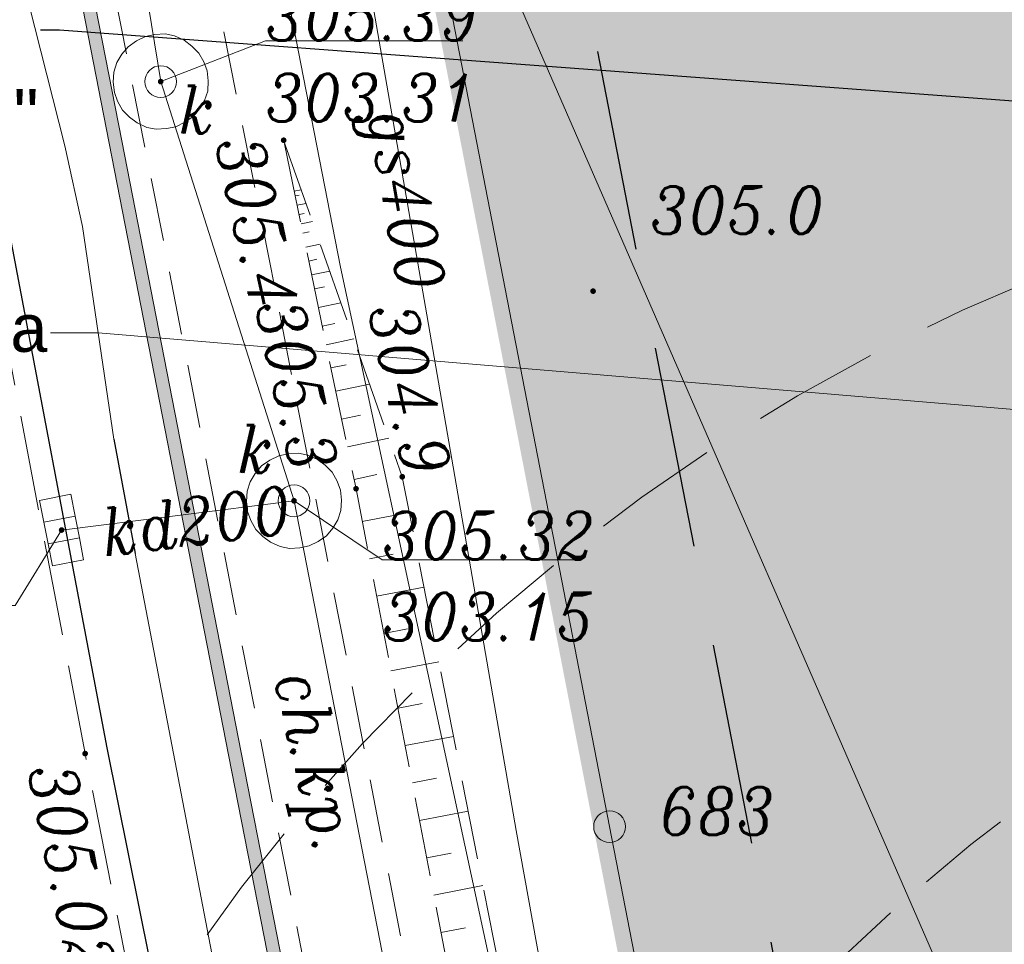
# Model space of a CAD drawing. Header units: metres. Extents: x 779 to 7046, y -512 to 9570.
# Tile 225 of 256: x 2161 to 2176, y 210 to 225. Entities that reach past the tile are written whole.
import ezdxf
from ezdxf import colors
from ezdxf.entities.mleader import LeaderData, LeaderLine
from ezdxf.math import Vec2, Vec3

# ---------------------------------------------------------------- set-up
doc = ezdxf.new("R2010")
doc.units = ezdxf.units.M
for name, pattern in [('0', [0]), ('1.5_0.5', [2, 1.5, -0.5]), ('BUBZ01-500', [1.75, 1.25, -0.5]), ('CENTER2', [1.125, 0.75, -0.125, 0.125, -0.125]), ('CIĄGłA', [0]), ('DASH', [0.75, 0.5, -0.25]), ('DASHED', [0.75, 0.5, -0.25]), ('DASHEDX2', [38.1, 25.4, -12.7]), ('HIDDEN2', [4.7625, 3.175, -1.5875]), ('mz1.0_0.5', [1.5, 1, -0.5])]:
    doc.linetypes.add(name, pattern=pattern)
for name, color, linetype, lineweight in [('202-punkt graniczny', 7, 'Continuous', 0), ('202-punkt graniczny-Atr103', 7, 'Continuous', 0), ('219-działka ewidencyjna', 7, 'Continuous', 0), ('_a_obiekty', 250, 'Continuous', 30), ('AGP1_granica_opracow', 7, 'Continuous', 15), ('AGP1_HATCH', 7, 'Continuous', 5), ('AGP1_KRAWEZNIKI', 250, 'Continuous', 20), ('AGP1_OPISY', 7, 'Continuous', 13), ('BUBZ01', 7, 'Continuous', 0), ('BUBZ01_1', 7, 'Continuous', 0), ('chodnik (powierzchnia)', 7, 'Continuous', 0), ('chodnik (powierzchnia)-Atr17', 7, 'Continuous', 0), ('ekran akustyczny (linia)', 7, 'Continuous', 0), ('jezdnia (powierzchnia)', 7, 'Continuous', 0), ('kanał technologiczny (linia)', 7, 'Continuous', 0), ('komora podziemna - przewód kanalizacyjny (powierzchnia)-SK', 7, 'Continuous', 0), ('kratka ściekowa (punkt)-SK', 7, 'Continuous', 0), ('krawężnik (linia)', 7, 'Continuous', 0), ('przewód elektroenergetyczny (linia)-SEPOD', 7, 'Continuous', 0), ('przewód gazowy (linia)-SG', 7, 'Continuous', 0), ('przewód gazowy (linia)-SG-Atr1', 7, 'Continuous', 0), ('przewód kanalizacyjny (linia)-SK', 7, 'Continuous', 0), ('przewód kanalizacyjny (linia)-SK-Atr1', 7, 'Continuous', 0), ('punkt o określonej wysokości (sieć kanalizacyjna)-SK', 7, 'Continuous', 0), ('punkt o określonej wysokości (sieć kanalizacyjna)-SK-Atr2', 7, 'Continuous', 0), ('punkt o określonej wysokości (sieć kanalizacyjna)-SK-Atr3', 7, 'Continuous', 0), ('punkt wysokościowy sztuczny', 7, 'Continuous', 0), ('punkt wysokościowy sztuczny-Atr2', 7, 'Continuous', 0), ('RTPW01', 253, 'Continuous', 0), ('rura ochronna - przewód elektroenergetyczny (linia)-SE', 7, 'Continuous', 0), ('właz okrągły - siec kanalizacyjna (punkt)-SK', 7, 'Continuous', 0), ('właz okrągły - siec kanalizacyjna (punkt)-SK-Atr17', 7, 'Continuous', 0), ('ZNAKI DROGOWE', 250, 'Continuous', 15)]:
    doc.layers.add(name, color=color, linetype=linetype, lineweight=lineweight)
doc.styles.add('ARIAL', font='arial.ttf')
doc.styles.get("Standard").update_dxf_attribs({"font": 'arial.ttf'})
doc.styles.add('Style-ITALIC_1250', font='ITALIC_1250.shx')

# ---------------------------------------------------------------- blocks, each defined once
blk = doc.blocks.new('202')
at = {"color": 0, "linetype": 'Continuous', "lineweight": -2, "ltscale": 10}
blk.add_circle((0, 0), 2.5, dxfattribs=at)
blk = doc.blocks.new('US05')
at = {"color": 0, "linetype": 'Continuous', "lineweight": 13, "ltscale": 10}
for p, q in [((-5.25, -2.5), (-5.25, 2.5)), ((-5.25, 2.5), (-1.75, 2.5)), ((-1.75, -2.5), (-1.75, 2.5)), ((-1.75, 2.5), (1.75, 2.5)), ((1.75, -2.5), (1.75, 2.5)), ((1.75, 2.5), (5.25, 2.5)), ((5.25, -2.5), (5.25, 2.5)), ((-5.25, -2.5), (-1.75, -2.5)), ((-1.75, -2.5), (1.75, -2.5)), ((1.75, -2.5), (5.25, -2.5))]:
    blk.add_line(p, q, dxfattribs=at)
blk = doc.blocks.new('PW02')
at = {"linetype": 'Continuous', "lineweight": 13, "ltscale": 10}
h = blk.add_hatch(color=0, dxfattribs=at)
edge = h.paths.add_edge_path()
edge.add_arc((0, 0), 0.45, 0, 360)
blk = doc.blocks.new('US22')
at = {"color": 0, "linetype": 'Continuous', "lineweight": -2, "ltscale": 10}
blk.add_circle((0, 0), 2.5, dxfattribs=at)
blk = doc.blocks.new('PW01_1')
at = {"linetype": 'Continuous', "lineweight": 13, "ltscale": 10}
h = blk.add_hatch(color=0, dxfattribs=at)
edge = h.paths.add_edge_path()
edge.add_arc((0, 0), 0.45, 0, 360)
blk = doc.blocks.new('RTPW01')
at = {"layer": 'RTPW01', "linetype": 'Continuous', "lineweight": 13, "true_color": 0x939598}
h = blk.add_hatch(color=252, dxfattribs=at)
edge = h.paths.add_edge_path()
edge.add_arc((0, 0), 0.045, 0, 360)
blk = doc.blocks.new('PZT MDCP podkład')
at = {"layer": '219-działka ewidencyjna', "color": 252, "linetype": 'Continuous', "lineweight": 13, "true_color": 0x939598, "flags": 128}
for points in [[(2100.586, 103.266), (2103.976, 85.786)], [(2100.586, 103.266), (2112.326, 76.306)], [(2111.646, 46.316), (2103.976, 85.786)]]:
    blk.add_lwpolyline(points, dxfattribs=at)
at = {"layer": 'BUBZ01', "color": 252, "linetype": 'BUBZ01-500', "lineweight": 13, "true_color": 0x939598, "flags": 128}
for points in [[(2112.363, 30.151), (2112.363, 30.151), (2108.065, 49.239), (2104.123, 69.486), (2099.983, 91.106), (2098.843, 96.593)], [(2098.843, 96.593), (2100.711, 91.294), (2105.006, 69.522), (2108.907, 49.77), (2112.363, 30.151)]]:
    blk.add_lwpolyline(points, dxfattribs=at)
at = {"layer": 'BUBZ01_1', "color": 252, "linetype": 'Continuous', "lineweight": 13, "true_color": 0x939598}
for p, q in [((2099.119, 95.811), (2099.011, 95.789)), ((2099.085, 95.728), (2099.026, 95.716)), ((2099.194, 95.598), (2099.056, 95.569)), ((2099.166, 95.439), (2099.087, 95.423)), ((2099.295, 95.313), (2099.117, 95.277)), ((2099.246, 95.151), (2099.147, 95.13)), ((2099.42, 94.958), (2099.193, 94.911)), ((2099.367, 94.718), (2099.239, 94.691)), ((2099.57, 94.531), (2099.284, 94.472)), ((2099.488, 94.285), (2099.33, 94.252)), ((2099.746, 94.034), (2099.391, 93.96)), ((2099.649, 93.708), (2099.451, 93.667)), ((2099.946, 93.465), (2099.512, 93.374)), ((2099.83, 93.059), (2099.588, 93.009)), ((2100.197, 92.754), (2099.664, 92.643)), ((2100.051, 92.265), (2099.755, 92.204)), ((2100.498, 91.9), (2099.847, 91.765)), ((2100.313, 91.328), (2099.953, 91.253)), ((2100.822, 90.733), (2100.082, 90.592)), ((2100.566, 90.075), (2100.195, 90.003)), ((2101.054, 89.558), (2100.307, 89.415)), ((2100.795, 88.899), (2100.42, 88.827)), ((2101.286, 88.383), (2100.533, 88.239)), ((2101.023, 87.723), (2100.645, 87.65)), ((2101.518, 87.207), (2100.758, 87.062)), ((2101.252, 86.547), (2100.871, 86.474)), ((2101.75, 86.032), (2100.983, 85.885)), ((2101.481, 85.371), (2101.096, 85.297)), ((2101.981, 84.857), (2101.209, 84.709)), ((2101.709, 84.195), (2101.321, 84.12))]:
    blk.add_line(p, q, dxfattribs=at)
at = {"layer": 'chodnik (powierzchnia)', "color": 252, "linetype": 'mz1.0_0.5', "lineweight": 13, "true_color": 0x939598, "flags": 128}
blk.add_lwpolyline([(2094.286, 107.736), (2095.496, 102.266), (2096.136, 99.116), (2097.046, 94.516), (2101.066, 73.846), (2102.576, 66.006), (2104.166, 58.036), (2105.666, 50.426), (2108.206, 38.126), (2109.856, 30.556), (2110.966, 25.356), (2112.896, 16.946), (2113.376, 16.626), (2113.866, 16.346), (2114.386, 16.096), (2114.916, 15.896), (2115.466, 15.726), (2116.016, 15.596), (2116.586, 15.506), (2117.156, 15.466), (2117.726, 15.456), (2118.296, 15.496), (2118.866, 15.576), (2119.426, 15.696), (2119.966, 15.856), (2120.506, 16.056), (2119.896, 17.836), (2118.716, 17.426), (2117.186, 17.296), (2115.196, 17.896), (2114.046, 18.856), (2112.546, 25.696), (2111.356, 31.136), (2109.736, 38.596), (2107.226, 50.456), (2105.686, 58.476), (2104.126, 66.306), (2102.566, 74.356), (2098.636, 94.616), (2097.546, 100.076), (2097.016, 102.526), (2095.816, 107.956), (2094.286, 107.736)], close=True, dxfattribs=at)
at = {"layer": 'ekran akustyczny (linia)', "color": 252, "linetype": 'Continuous', "lineweight": 13, "true_color": 0x939598, "flags": 128}
blk.add_lwpolyline([(2108.938, 32.611), (2105.527, 48.134), (2103.716, 57.467), (2101.986, 66.327), (2099.856, 77.327), (2097.976, 86.916), (2096.096, 96.547), (2095.016, 102.066)], dxfattribs=at)
at = {"layer": 'jezdnia (powierzchnia)', "color": 252, "linetype": '1.5_0.5', "lineweight": 13, "true_color": 0x939598, "flags": 128}
blk.add_lwpolyline([(2121.58, -17.44), (2121.58, -17.44), (2119.166, -10.314), (2116.966, -3.184), (2116.146, -0.544), (2113.326, 8.386), (2110.936, 17.476), (2110.246, 19.936), (2110.076, 20.316), (2109.986, 20.546), (2109.896, 20.776), (2109.816, 21.006), (2109.746, 21.246), (2109.686, 21.486), (2109.266, 21.386), (2107.936, 26.806), (2105.746, 36.806), (2103.466, 47.496), (2101.776, 56.146), (2099.886, 65.716), (2097.696, 76.946), (2095.716, 86.936), (2093.966, 96.096), (2092.736, 102.466), (2092.306, 104.766), (2077.106, 102.056), (2077.796, 98.156), (2078.256, 95.836), (2079.416, 89.206), (2080.776, 82.376), (2082.496, 73.286), (2083.117, 69.993)], dxfattribs=at)
at = {"layer": 'kanał technologiczny (linia)', "color": 252, "linetype": 'Continuous', "lineweight": 13, "true_color": 0x939598, "flags": 128}
blk.add_lwpolyline([(2076.829, 99.116), (2097.466, 101.996), (2098.496, 100.976), (2099.736, 94.596), (2102.876, 80.006), (2107.146, 57.576), (2110.276, 41.516), (2112.466, 30.966), (2113.936, 24.136), (2116.446, 18.576), (2123.106, -1.554), (2123.726, -2.874), (2127.703, -15.767)], dxfattribs=at)
at = {"layer": 'komora podziemna - przewód kanalizacyjny (powierzchnia)-SK', "color": 252, "linetype": 'Continuous', "lineweight": 13, "true_color": 0x939598, "flags": 128}
for points in [[(2097.586, 97.826), (2097.636, 97.686), (2097.656, 97.526), (2097.646, 97.366), (2097.596, 97.216), (2097.516, 97.086), (2097.416, 96.966), (2097.286, 96.876), (2097.146, 96.806), (2096.996, 96.776), (2096.836, 96.766), (2096.686, 96.796), (2096.536, 96.866), (2096.416, 96.956), (2096.306, 97.066), (2096.226, 97.206), (2096.176, 97.346), (2096.156, 97.506), (2096.166, 97.666), (2096.216, 97.816), (2096.296, 97.946), (2096.396, 98.066), (2096.526, 98.156), (2096.666, 98.226), (2096.816, 98.256), (2096.976, 98.266), (2097.126, 98.236), (2097.276, 98.166), (2097.396, 98.076), (2097.506, 97.966), (2097.586, 97.826)], [(2098.936, 90.166), (2098.786, 90.196), (2098.636, 90.266), (2098.516, 90.356), (2098.406, 90.466), (2098.326, 90.606), (2098.276, 90.746), (2098.256, 90.906), (2098.266, 91.066), (2098.316, 91.216), (2098.396, 91.346), (2098.496, 91.466), (2098.626, 91.556), (2098.766, 91.626), (2098.916, 91.656), (2099.076, 91.666), (2099.226, 91.636), (2099.376, 91.566), (2099.496, 91.476), (2099.606, 91.366), (2099.686, 91.226), (2099.736, 91.086), (2099.756, 90.926), (2099.746, 90.766), (2099.696, 90.616), (2099.616, 90.486), (2099.516, 90.366), (2099.386, 90.276), (2099.246, 90.206), (2099.096, 90.176), (2098.936, 90.166)]]:
    blk.add_lwpolyline(points, close=True, dxfattribs=at)
at = {"layer": 'krawężnik (linia)', "color": 252, "linetype": 'Continuous', "lineweight": 30, "true_color": 0x939598, "flags": 128}
blk.add_lwpolyline([(2093.096, 102.556), (2094.326, 96.146), (2096.056, 87.026), (2098.076, 77.016), (2100.216, 65.776), (2102.096, 56.296), (2103.816, 47.516), (2106.076, 36.886), (2108.256, 26.916), (2109.346, 22.156)], dxfattribs=at)
at = {"layer": 'przewód elektroenergetyczny (linia)-SEPOD', "color": 252, "linetype": 'Continuous', "lineweight": 13, "true_color": 0x939598, "flags": 128}
blk.add_lwpolyline([(2104.156, 52.386), (2101.886, 65.206), (2101.486, 67.446), (2099.316, 70.346), (2098.136, 81.686), (2097.786, 83.406), (2096.506, 90.086), (2096.166, 91.886), (2095.676, 95.236), (2095.396, 96.506), (2094.546, 99.866), (2077.358, 96.668)], dxfattribs=at)
at = {"layer": 'przewód gazowy (linia)-SG', "color": 252, "linetype": 'Continuous', "lineweight": 13, "true_color": 0x939598, "flags": 128}
for points in [[(2101.076, 93.966), (2099.716, 101.776), (2099.486, 103.056), (2099.206, 104.686), (2099.106, 105.256)], [(2110.066, 46.496), (2108.966, 50.806), (2107.826, 56.276), (2106.726, 62.346), (2105.166, 70.986), (2102.506, 85.726), (2101.076, 93.966)]]:
    blk.add_lwpolyline(points, dxfattribs=at)
at = {"layer": 'przewód kanalizacyjny (linia)-SK', "color": 252, "linetype": 'Continuous', "lineweight": 13, "true_color": 0x939598, "flags": 128}
for points in [[(2096.906, 97.516), (2095.016, 109.056), (2093.166, 116.456)], [(2096.906, 97.516), (2099.006, 90.916), (2103.716, 66.756), (2106.696, 52.086), (2109.736, 37.906)], [(2095.346, 90.456), (2099.006, 90.916)]]:
    blk.add_lwpolyline(points, dxfattribs=at)
at = {"layer": 'punkt o określonej wysokości (sieć kanalizacyjna)-SK-Atr2', "color": 252, "lineweight": 13, "true_color": 0x939598, "flags": 128}
for points in [[(2096.906, 97.516), (2098.556, 98.156), (2101.665, 98.156)], [(2099.006, 90.916), (2100.396, 89.986), (2103.537, 89.986)], [(2095.346, 90.456), (2094.616, 89.266), (2091.486, 89.266)]]:
    blk.add_lwpolyline(points, dxfattribs=at)
at = {"layer": 'rura ochronna - przewód elektroenergetyczny (linia)-SE', "color": 252, "linetype": 'Continuous', "lineweight": 30, "true_color": 0x939598, "flags": 128}
blk.add_lwpolyline([(2096.166, 91.886), (2096.506, 90.086)], dxfattribs=at)
at = {"layer": '202-punkt graniczny', "color": 252, "linetype": 'Continuous', "lineweight": 13, "true_color": 0x939598, "xscale": 0.1, "yscale": 0.1, "zscale": 0.1}
blk.add_blockref('202', (2103.976, 85.786), dxfattribs=at)
at = {"layer": 'kratka ściekowa (punkt)-SK', "color": 252, "linetype": 'Continuous', "lineweight": 13, "true_color": 0x939598, "xscale": 0.1000000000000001, "yscale": 0.1000000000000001, "zscale": 0.1000000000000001, "rotation": 101.093}
blk.add_blockref('US05', (2095.346, 90.456), dxfattribs=at)
at = {"layer": 'punkt o określonej wysokości (sieć kanalizacyjna)-SK', "color": 252, "linetype": 'Continuous', "lineweight": 13, "true_color": 0x939598, "xscale": 0.1, "yscale": 0.1, "zscale": 0.1}
for p in [(2096.906, 97.516), (2099.006, 90.916), (2095.346, 90.456)]:
    blk.add_blockref('PW01_1', p, dxfattribs=at)
at = {"layer": 'punkt wysokościowy sztuczny', "color": 252, "linetype": 'Continuous', "lineweight": 13, "true_color": 0x939598, "xscale": 0.1, "yscale": 0.1, "zscale": 0.1}
blk.add_blockref('PW02', (2095.716, 86.936), dxfattribs=at)
at = {"layer": 'RTPW01', "color": 252, "linetype": 'Continuous', "lineweight": 13, "true_color": 0x939598}
for p in [(2098.843, 96.593), (2103.717, 94.217), (2100.711, 91.294), (2099.983, 91.106)]:
    blk.add_blockref('RTPW01', p, dxfattribs=at)
at = {"layer": 'właz okrągły - siec kanalizacyjna (punkt)-SK', "color": 252, "linetype": 'Continuous', "lineweight": 13, "true_color": 0x939598, "xscale": 0.1, "yscale": 0.1, "zscale": 0.1}
for p in [(2096.906, 97.516), (2099.006, 90.916)]:
    blk.add_blockref('US22', p, dxfattribs=at)
at = {"layer": '202-punkt graniczny-Atr103', "color": 252, "lineweight": 13, "true_color": 0x939598, "insert": (2104.764, 85.656), "char_height": 0.75, "attachment_point": 7, "line_spacing_factor": 0.6}
blk.add_mtext('\\FITALIC_1250;\\H1x;\\W0.9;683', dxfattribs=at)
at = {"layer": 'chodnik (powierzchnia)-Atr17', "color": 252, "lineweight": 13, "true_color": 0x939598, "insert": (2098.443, 88.09), "char_height": 0.75, "attachment_point": 7, "rotation": 283.018, "line_spacing_factor": 0.6}
blk.add_mtext('\\FITALIC_1250;\\H1x;\\W0.9;ch.kp.', dxfattribs=at)
at = {"layer": 'przewód gazowy (linia)-SG-Atr1', "color": 252, "lineweight": 13, "true_color": 0x939598, "insert": (2100.413, 97.055), "char_height": 0.75, "attachment_point": 4, "rotation": 279.878, "line_spacing_factor": 0.6}
blk.add_mtext('\\FITALIC_1250;\\H1x;\\W0.9;gs400', dxfattribs=at)
at = {"layer": 'przewód kanalizacyjny (linia)-SK-Atr1', "color": 252, "lineweight": 13, "true_color": 0x939598, "insert": (2095.972, 90.412), "char_height": 0.75, "attachment_point": 4, "rotation": 7.164, "line_spacing_factor": 0.6}
blk.add_mtext('\\FITALIC_1250;\\H1x;\\W0.9;kd200', dxfattribs=at)
at = {"layer": 'punkt o określonej wysokości (sieć kanalizacyjna)-SK-Atr2', "color": 252, "lineweight": 13, "true_color": 0x939598, "char_height": 0.75, "attachment_point": 7, "line_spacing_factor": 0.6}
for s, insert in [('\\FITALIC_1250;\\H1x;\\W0.9;305.39', (2098.556, 98.164)), ('\\FITALIC_1250;\\H1x;\\W0.9;305.32', (2100.396, 89.994))]:
    blk.add_mtext(s, dxfattribs=dict(at, insert=insert))
at = {"layer": 'punkt o określonej wysokości (sieć kanalizacyjna)-SK-Atr3', "color": 252, "lineweight": 13, "true_color": 0x939598, "char_height": 0.75, "attachment_point": 7, "line_spacing_factor": 0.6}
for s, insert in [('\\FITALIC_1250;\\H1x;\\W0.9;303.31', (2098.556, 96.888)), ('\\FITALIC_1250;\\H1x;\\W0.9;303.15', (2100.396, 88.718))]:
    blk.add_mtext(s, dxfattribs=dict(at, insert=insert))
at = {"layer": 'punkt wysokościowy sztuczny-Atr2', "color": 252, "lineweight": 13, "true_color": 0x939598, "insert": (2095.546, 86.846), "char_height": 0.75, "attachment_point": 1, "rotation": 281.31, "line_spacing_factor": 0.6}
blk.add_mtext('\\FITALIC_1250;\\H1x;\\W0.9;305.02', dxfattribs=at)
at = {"layer": 'RTPW01', "color": 252, "linetype": 'Continuous', "lineweight": 13, "true_color": 0x939598, "style": 'Style-ITALIC_1250', "width": 0.9}
for s, p in [('305.4', (2097.761, 96.57)), ('305.3', (2098.392, 94.003)), ('304.9', (2100.172, 93.939))]:
    blk.add_text(s, height=0.75, rotation=282.233, dxfattribs=at).set_placement(p)
blk.add_text('305.0', height=0.75, dxfattribs=at).set_placement((2104.617, 95.117))
at = {"layer": 'właz okrągły - siec kanalizacyjna (punkt)-SK-Atr17', "color": 252, "lineweight": 13, "true_color": 0x939598, "char_height": 0.75, "attachment_point": 7, "line_spacing_factor": 0.6}
for insert in [(2097.191, 96.7), (2098.116, 91.356)]:
    blk.add_mtext('\\FITALIC_1250;\\H1x;\\W0.9;k', dxfattribs=dict(at, insert=insert))
blk = doc.blocks.new('lpg dystrybutor')
at = {"color": 2, "linetype": 'DASHED', "lineweight": 5, "ltscale": 3, "true_color": 0xf1eb1f}
blk.add_lwpolyline([(1884.638, 1542.59), (1885.51, 1542.172, 0.414214), (1925.538, 1556.235), (1925.797, 1556.776, 0.414214), (1911.734, 1596.804), (1910.862, 1597.222, 0.414214), (1870.834, 1583.159), (1870.575, 1582.618, 0.414214)], format="xyb", close=True, dxfattribs=at)
blk = doc.blocks.new('WIATA LPG DWA STANOWISKA')
at = {"layer": 'AGP1_KRAWEZNIKI', "xscale": -0.9999999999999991, "rotation": 254.8767121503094}
blk.add_blockref('lpg dystrybutor', (75.324, -1319.474), dxfattribs=at)
blk = doc.blocks.new('Zbiornik LPG 20m3')
at = {"layer": '_a_obiekty', "color": 251, "linetype": 'DASH', "lineweight": 5, "ltscale": 4, "true_color": 0x636466}
blk.add_lwpolyline([(2696.092, 576.319), (2700.983, 570.986, -0.414214), (2699.15, 528.6), (2697.676, 527.248, -0.414214), (2655.289, 529.081), (2650.398, 534.414, -0.414214), (2652.231, 576.801), (2653.705, 578.152, -0.414214), (2696.092, 576.319)], format="xyb", dxfattribs=at)
blk = doc.blocks.new('ZNAKI DROGOWE')
at = {"layer": 'ZNAKI DROGOWE'}
ml = blk.add_multileader_mtext('Standard', dxfattribs=at)
ml.set_content('ZNAK DROGOWY D-3, D-18a', color=256, style='ARIAL')
ml.set_leader_properties()
ml.build(insert=Vec2(0, 0))
ml.multileader.update_dxf_attribs({"arrow_head_size": 1})
ctx = ml.context
ctx.base_point, ctx.char_height, ctx.arrow_head_size, ctx.landing_gap_size, ctx.plane_origin = Vec3(2016.026, 226.134), 0.75, 1, 0.08, Vec3(2102.218, 217.271)
ctx.text_align_type = 1
notes = []
notes.append((ctx, [(1, (1, 1, 0), (2031.019, 226.134), (-1, 0), 0.752, [(0, [(2067.364, 223.084)], 0, [])])]))
ctx.mtext.insert, ctx.mtext.width, ctx.mtext.defined_height, ctx.mtext.alignment, ctx.mtext.flow_direction = Vec3(2023.147, 226.583), 22.31044, 9.297, 2, 5
for ctx, leaders in notes:
    for number, flags, end, landing, length, lines in leaders:
        leader = LeaderData()
        leader.index, (leader.has_last_leader_line, leader.has_dogleg_vector, leader.attachment_direction) = number, flags
        leader.last_leader_point, leader.dogleg_vector, leader.dogleg_length = Vec3(end), Vec3(landing), length
        for number, points, colour, breaks in lines:
            line = LeaderLine()
            line.index, line.vertices, line.color, line.breaks = number, Vec3.list(points), colors.encode_raw_color(colour), breaks
            leader.lines.append(line)
        ctx.leaders.append(leader)

msp = doc.modelspace()

# ---------------------------------------------------------------- hatches: boundary and pattern name
at = {"layer": 'AGP1_HATCH', "lineweight": 15, "transparency": 33554625}
h = msp.add_hatch(dxfattribs=at)
h.set_pattern_fill('GRASS', color=64, scale=0.02, angle=24.6109)
h.set_pattern_definition([(114.610929, (462.9081, 0), (-0.47617302, 0.17698378), [0.09525, -0.62317049]), (69.61093, (462.9081, 0), (-0.47617302, 0.17698378), [0.09525, -0.41275]), (159.61093, (462.9081, 0), (-0.17698378, -0.47617302), [0.09525, -0.41275])])
edge = h.paths.add_edge_path()
edge.add_line((2201.155, 263.588), (2187.755, 258.884))
edge.add_line((2187.755, 258.884), (2189.333, 250.413))
edge.add_line((2189.333, 250.413), (2200.149, 252.427))
edge.add_line((2200.149, 252.427), (2200.649, 252.52))
edge.add_arc((2201.59, 247.457), 5.15, 21.5178, 100.535, ccw=False)
edge.add_line((2206.381, 249.346), (2206.676, 248.599))
edge.add_line((2206.676, 248.599), (2210.151, 239.785))
edge.add_line((2210.151, 239.785), (2213.734, 230.696))
edge.add_line((2213.734, 230.696), (2217.79, 220.411))
edge.add_line((2217.79, 220.411), (2215.443, 228.679))
edge.add_line((2215.443, 228.679), (2207.465, 248.918))
edge.add_line((2207.465, 248.918), (2201.155, 263.588))
h.paths.add_polyline_path([(2193.681, 159.168), (2194.272, 155.86), (2190.669, 155.216), (2190.078, 158.524)], flags=16)
h.paths.add_polyline_path([(2174.949, 242.444), (2174.18, 246.573), (2176.736, 247.049), (2177.505, 242.92)], flags=16)
h.paths.add_polyline_path([(2213.207, 155.262), (2212.586, 156.801), (2213.476, 157.161), (2214.097, 155.621)], flags=16)
h.paths.add_polyline_path([(2224.99, 196.349), (2224.672, 197.978), (2225.614, 198.162), (2225.932, 196.533)], flags=16)
edge = h.paths.add_edge_path()
edge.add_line((2222.136, 154.634), (2223.664, 154.456))
edge.add_line((2223.664, 154.456), (2227.521, 153.359))
edge.add_line((2227.521, 153.359), (2233.308, 151.191))
edge.add_line((2233.308, 151.191), (2237.862, 147.79))
edge.add_line((2237.862, 147.79), (2239.041, 146.988))
edge.add_line((2239.041, 146.988), (2233.605, 169.638))
edge.add_line((2233.605, 169.638), (2228.175, 191.748))
edge.add_line((2228.175, 191.748), (2222.495, 209.518))
edge.add_line((2222.495, 209.518), (2217.355, 223.828))
edge.add_line((2217.355, 223.828), (2215.443, 228.679))
edge.add_line((2215.443, 228.679), (2217.79, 220.411))
edge.add_line((2217.79, 220.411), (2221.381, 210.369))
edge.add_line((2221.381, 210.369), (2223.235, 204.292))
edge.add_line((2223.235, 204.292), (2230.776, 165.68))
edge.add_line((2230.776, 165.68), (2220.625, 163.698))
edge.add_line((2220.625, 163.698), (2220.928, 162.147))
edge.add_line((2220.928, 162.147), (2218.298, 161.633))
edge.add_line((2218.298, 161.633), (2217.995, 163.183))
edge.add_line((2217.995, 163.183), (2213.824, 162.368))
edge.add_arc((2214.562, 158.59), 3.85, 101.056, 197.8899)
edge.add_line((2210.898, 157.407), (2211.273, 156.245))
edge.add_arc((2213.414, 156.851), 2.225, 195.8025, 221.5125)
edge.add_arc((2213.798, 156.777), 2.483, 214.3489, 282.1039)
edge.add_line((2214.319, 154.35), (2219.145, 156.298))
edge.add_line((2219.145, 156.298), (2222.136, 154.634))
edge = h.paths.add_edge_path()
edge.add_line((2182.307, 222.606), (2181.363, 222.43))
edge.add_line((2181.363, 222.43), (2181.059, 224.062))
edge.add_line((2181.059, 224.062), (2182.003, 224.238))
edge.add_line((2182.003, 224.238), (2178.489, 243.103))
edge.add_line((2178.489, 243.103), (2177.505, 242.92))
edge.add_line((2177.505, 242.92), (2176.736, 247.049))
edge.add_line((2176.736, 247.049), (2177.719, 247.232))
edge.add_line((2177.719, 247.232), (2177.536, 248.215))
edge.add_line((2177.536, 248.215), (2178.519, 248.398))
edge.add_line((2178.519, 248.398), (2189.329, 250.412))
edge.add_line((2189.329, 250.412), (2187.755, 258.884))
edge.add_line((2187.755, 258.884), (2168.625, 252.168))
edge.add_line((2168.625, 252.168), (2167.595, 251.808))
edge.add_line((2167.595, 251.808), (2162.625, 250.058))
edge.add_line((2162.625, 250.058), (2166.545, 229.768))
edge.add_line((2166.545, 229.768), (2169.935, 212.288))
edge.add_line((2169.935, 212.288), (2178.195, 169.718))
edge.add_line((2178.195, 169.718), (2182.565, 169.808))
edge.add_line((2182.565, 169.808), (2182.575, 166.618))
edge.add_line((2182.575, 166.618), (2179.045, 166.538))
edge.add_line((2179.045, 166.538), (2179.735, 164.398))
edge.add_line((2179.735, 164.398), (2185.555, 147.408))
edge.add_line((2185.555, 147.408), (2190.115, 144.698))
edge.add_line((2190.115, 144.698), (2195.595, 146.798))
edge.add_line((2195.595, 146.798), (2198.507, 147.966))
edge.add_arc((2192.413, 155.942), 10.037, 307.382, 339.7888)
edge.add_arc((2172.677, 161.116), 30.409, 343.4897, 347.8328)
edge.add_arc((2184.654, 158.295), 18.108, 348.5707, 353.3645)
edge.add_arc((2197.523, 156.519), 5.127, 356.4696, 372.8519)
edge.add_line((2202.522, 157.659), (2201.35, 163.382))
edge.add_line((2201.35, 163.382), (2197.98, 176.763))
edge.add_arc((2195.216, 176.067), 2.85, 14.1339, 55.5514)
edge.add_line((2196.828, 178.417), (2193.551, 180.665))
edge.add_arc((2195.333, 183.263), 3.15, 190.5514, 235.5514, ccw=False)
edge.add_line((2192.236, 182.686), (2191.95, 184.222))
edge.add_line((2191.95, 184.222), (2189.099, 183.691))
edge.add_line((2189.099, 183.691), (2188.039, 189.393))
edge.add_line((2188.039, 189.393), (2190.888, 189.924))
edge.add_line((2190.888, 189.924), (2190.534, 191.826))
edge.add_arc((2193.631, 192.403), 3.15, 154.457, 190.5468, ccw=False)
edge.add_line((2190.789, 193.761), (2192.599, 197.548))
edge.add_arc((2191.651, 198.001), 1.05, 334.457, 381.532)
edge.add_line((2192.628, 198.386), (2185.882, 197.13))
edge.add_line((2185.882, 197.13), (2183.725, 208.711))
edge.add_line((2183.725, 208.711), (2184.856, 208.921))
edge.add_line((2184.856, 208.921), (2182.307, 222.606))
at = {"layer": 'AGP1_HATCH', "true_color": 0xf8991e, "transparency": 33554579}
h = msp.add_hatch(color=30, dxfattribs=at)
h.dxf.hatch_style = 1
h.paths.add_polyline_path([(2160.975, 228.568), (2162.055, 223.048), (2163.935, 213.418), (2165.815, 203.828), (2167.945, 192.828), (2169.675, 183.968), (2171.485, 174.636), (2174.896, 159.113), (2175.091, 159.155), (2171.681, 174.676), (2169.871, 184.007), (2168.141, 192.867), (2166.011, 203.867), (2164.131, 213.457), (2162.251, 223.087), (2161.171, 228.607)])

# ---------------------------------------------------------------- linework, layer by layer
at = {"color": 3, "linetype": 'HIDDEN2', "lineweight": 30}
msp.add_lwpolyline([(2164.038, 254.123), (2168.084, 233.164), (2169.744, 224.494), (2173.465, 205.387), (2177.539, 184.617)], dxfattribs=at)
at = {"color": 18, "linetype": 'CIĄGłA', "lineweight": 5, "true_color": 0x000000}
msp.add_lwpolyline([(2160.975, 228.568), (2162.055, 223.048), (2163.935, 213.418), (2165.815, 203.828), (2167.945, 192.828), (2169.675, 183.968), (2171.485, 174.636), (2174.896, 159.113), (2175.091, 159.155), (2171.681, 174.676), (2169.871, 184.007), (2168.141, 192.867), (2166.011, 203.867), (2164.131, 213.457), (2162.251, 223.087), (2161.171, 228.607)], close=True, dxfattribs=at)
at = {"color": 5, "linetype": 'DASHEDX2', "lineweight": 13, "ltscale": 0.1}
msp.add_circle((2180.533, 219.695), 70, dxfattribs=at)
at = {"layer": 'AGP1_granica_opracow', "color": 5, "linetype": 'CENTER2', "lineweight": 9, "ltscale": 5, "const_width": 0.5}
msp.add_lwpolyline([(2207.465, 248.918), (2201.155, 263.588), (2168.625, 252.168), (2167.595, 251.808), (2162.625, 250.058), (2166.545, 229.768), (2169.935, 212.288), (2178.195, 169.718)], dxfattribs=at)

# ---------------------------------------------------------------- block references
at = {"color": 18, "linetype": 'CIĄGłA', "lineweight": 5, "true_color": 0x000000}
for name, p in [('PZT MDCP podkład', (65.959, 126.502)), ('ZNAKI DROGOWE', (130.861, -6.07))]:
    msp.add_blockref(name, p, dxfattribs=at)
at = {"color": 18, "linetype": '0', "lineweight": 5, "true_color": 0x000000, "rotation": 328.0046700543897}
msp.add_blockref('Zbiornik LPG 20m3', (-372.434, 1138.751), dxfattribs=at)
at = {"linetype": 'CIĄGłA'}
msp.add_blockref('WIATA LPG DWA STANOWISKA', (108.841, 84.7), dxfattribs=at)

# ---------------------------------------------------------------- leaders
at = {"layer": 'AGP1_OPISY'}
ml = msp.add_multileader_mtext('Standard', dxfattribs=at)
ml.set_content('ZNAK PODŚWIETLANY\\P"WODA-POWIETRZE-ODKURZACZ"', color=256, style='ARIAL')
ml.set_leader_properties()
ml.build(insert=Vec2(0, 0))
ml.multileader.update_dxf_attribs({"arrow_head_size": 1})
ctx = ml.context
ctx.base_point, ctx.char_height, ctx.arrow_head_size, ctx.landing_gap_size, ctx.plane_origin = Vec3(2142.304, 224.828), 0.8, 1, 0.08, Vec3(2191.742, 202.112)
ctx.text_align_type = 1
notes = []
notes.append((ctx, [(1, (1, 1, 0), (2161.272, 224.828), (-1, 0), 0.3, [(0, [(2181.598, 223.313)], 0, [])])]))
ctx.mtext.insert, ctx.mtext.width, ctx.mtext.defined_height, ctx.mtext.alignment, ctx.mtext.flow_direction = Vec3(2151.638, 225.235), 22.31044, 9.297, 2, 5
for ctx, leaders in notes:
    for number, flags, end, landing, length, lines in leaders:
        leader = LeaderData()
        leader.index, (leader.has_last_leader_line, leader.has_dogleg_vector, leader.attachment_direction) = number, flags
        leader.last_leader_point, leader.dogleg_vector, leader.dogleg_length = Vec3(end), Vec3(landing), length
        for number, points, colour, breaks in lines:
            line = LeaderLine()
            line.index, line.vertices, line.color, line.breaks = number, Vec3.list(points), colors.encode_raw_color(colour), breaks
            leader.lines.append(line)
        ctx.leaders.append(leader)

doc.saveas('drawing.dxf')
